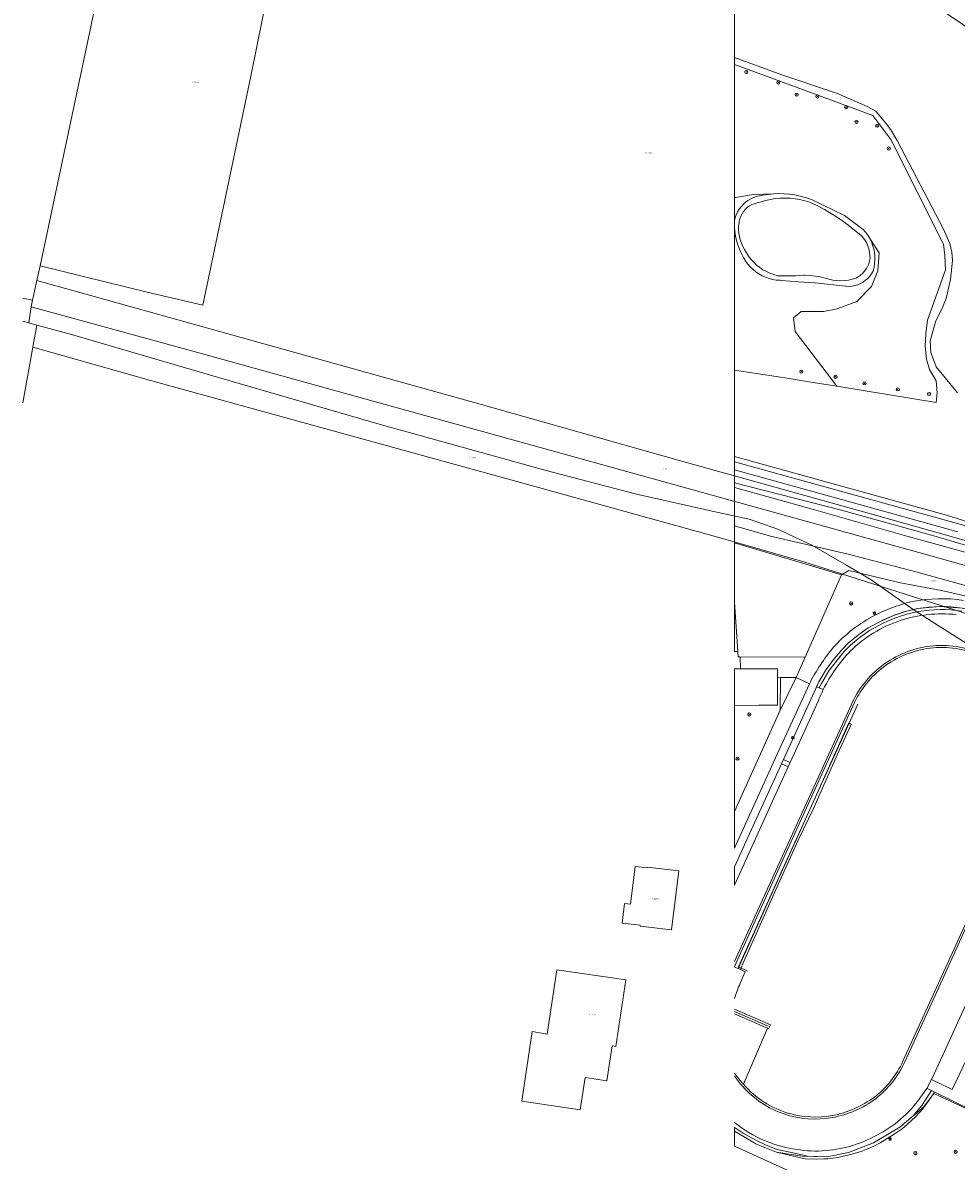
# Model space of a CAD drawing. Header units: metres. Extents: x 207466 to 209466, y 475780 to 477780.
# Tile 40 of 189: x 207466 to 207701, y 476787 to 477073. Entities that reach past the tile are written whole.
import ezdxf
from ezdxf.enums import TextEntityAlignment as Align

# ---------------------------------------------------------------- set-up
doc = ezdxf.new("R2010")
doc.units = ezdxf.units.M
doc.linetypes.add('IE-TERREINAFSCHEIDING-KUNSTMATIG', pattern=[0])
doc.layers.get('0').update_dxf_attribs({"color": 253, "linetype": 'CONTINUOUS'})
for name, color, linetype, lineweight, true_color in [('B-OG-WA-SLOOT_WATER-A', 7, 'CONTINUOUS', 0, 0x478c9a), ('B-RO-GR-BEPLANTING_CULTUUR_BOSPLANTSOEN-GV', 7, 'CONTINUOUS', 0, 0x6d8a47), ('B-RO-GR-BOOM-S', 7, 'CONTINUOUS', 0, 0x6d8a47), ('B-RO-GR-GRAS-GV', 7, 'CONTINUOUS', 0, 0x6d8a47), ('B-RO-GR-GROENVOORZIENING-GV', 7, 'CONTINUOUS', 0, 0x6d8a47), ('B-RO-OG-BEBOUWING-GV', 7, 'CONTINUOUS', 0, 0xa50000), ('B-RO-OG-WATER_SLOOT-GV', 7, 'CONTINUOUS', 0, 0x478c9a)]:
    doc.layers.add(name, color=color, linetype=linetype, lineweight=lineweight, true_color=true_color)
for name, color, linetype, lineweight in [('B-RO-FV-GELEIDING_WILDRASTER-G', 253, 'CONTINUOUS', 0), ('B-RO-IE-TERREINAFSCHEIDING_KUNSTMATIG_HEKWERK-G', 253, 'IE-TERREINAFSCHEIDING-KUNSTMATIG', 0), ('B-RO-KL-ET_LS_OV_LICHTMAST-S', 253, 'CONTINUOUS', 0), ('B-RO-OG-TERREIN_CULTUURSCHEIDING-GV', 253, 'CONTINUOUS', 0), ('B-RO-VH-VERHARDING_ASFALT-GV', 253, 'CONTINUOUS', 0), ('B-RO-VH-VERHARDING_BETON-GV', 253, 'CONTINUOUS', 0), ('B-RO-VH-VERHARDING_BETONSTRAATSTEEN-GV', 253, 'CONTINUOUS', 0), ('B-RO-VH-VERHARDING_GRASBETONSTEEN-GV', 253, 'CONTINUOUS', 0), ('B-RO-VH-VERHARDING_HALFVERHARDING-GV', 253, 'CONTINUOUS', 0), ('B-RO-VH-VERHARDING_TEGEL-GV', 253, 'CONTINUOUS', 0), ('B-WE-KG-GRENS_PERCEEL-GV', 150, 'CONTINUOUS', 18), ('B-WE-KG-GRENS_PERCEEL-S', 150, 'CONTINUOUS', 25)]:
    doc.layers.add(name, color=color, linetype=linetype, lineweight=lineweight)
doc.styles.add('NLCS-ISO', font='NLCS-ISO.ttf')

# ---------------------------------------------------------------- blocks, each defined once
blk = doc.blocks.new('SKL-ET_OV_LICHTMAST-SO1')
at = {"color": 0, "linetype": 'ByBlock', "lineweight": -2}
blk.add_circle((0, 0), 1, dxfattribs=at)
for points in [[(-1.25, 0), (-2, 0)], [(-1.4142, 1.4142), (-0.8839, 0.8839)], [(0, 2), (0, 1.25)], [(0.8839, 0.8839), (1.4142, 1.4142)], [(2, 0), (1.25, 0)], [(-1.4142, -1.4142), (-0.8839, -0.8839)], [(0, -1.25), (0, -2)], [(0.8839, -0.8839), (1.4142, -1.4142)]]:
    blk.add_open_spline(points, degree=1, dxfattribs=at)
blk = doc.blocks.new('SGR-BOOM_01-SO1')
at = {"linetype": 'Continuous'}
h = blk.add_hatch(color=0, dxfattribs=at)
edge = h.paths.add_edge_path()
edge.add_arc((0, 0), 0.25, 0, 360)
at = {"color": 0, "linetype": 'ByBlock', "lineweight": -2}
for radius in [2, 0.25]:
    blk.add_circle((0, 0), radius, dxfattribs=at)
blk = doc.blocks.new('SKG-PERCEELNUMMER-SO')
at = {"style": 'NLCS-ISO', "oblique": 10, "flags": 1}
blk.add_attdef('GEMEENTECODE', text='', height=1.8, dxfattribs=at).set_placement((0, 2.6), align=Align.MIDDLE_CENTER)
at = {"style": 'NLCS-ISO', "oblique": 10}
blk.add_attdef('SECTIE', text='', height=1.8, dxfattribs=at).set_placement((-0.5, 0), align=Align.MIDDLE_RIGHT)
blk.add_attdef('PERCEELNUMMER', text='', height=1.8, dxfattribs=at).set_placement((0.5, 0), align=Align.MIDDLE_LEFT)

msp = doc.modelspace()

# ---------------------------------------------------------------- linework, layer by layer
at = {"layer": 'B-OG-WA-SLOOT_WATER-A', "flags": 128}
for points in [[(207650.09, 477012.61), (207650.81, 477011.93), (207651.59, 477011.32), (207652.41, 477010.76), (207653.28, 477010.27), (207654.18, 477009.86), (207655.11, 477009.52), (207656.07, 477009.25), (207656.6, 477009.23), (207658.64, 477009.2), (207660.68, 477009.24), (207662.72, 477009.35), (207662.98, 477009.35), (207664.27, 477009.29), (207665.55, 477009.15), (207666.82, 477008.94), (207668.07, 477008.64), (207669.3, 477008.27), (207669.94, 477008.15), (207670.93, 477008.03), (207671.92, 477007.99), (207672.92, 477008.03), (207673.9, 477008.16), (207674.88, 477008.35), (207675.83, 477008.63), (207676.33, 477008.92), (207676.92, 477009.34), (207677.46, 477009.82), (207677.94, 477010.36), (207678.36, 477010.95), (207678.71, 477011.59), (207678.99, 477012.25), (207679.2, 477012.95), (207679.33, 477013.66), (207679.33, 477013.66), (207679.32, 477014.43), (207679.23, 477015.2), (207679.07, 477015.96), (207678.82, 477016.69), (207678.51, 477017.39), (207678.12, 477018.06), (207677.66, 477018.68), (207677.15, 477019.26), (207676.57, 477019.78), (207675.95, 477020.23), (207675.75, 477020.41), (207674.27, 477021.63), (207672.74, 477022.79), (207671.17, 477023.88), (207669.55, 477024.91), (207667.89, 477025.88), (207666.19, 477026.77), (207664.46, 477027.59), (207664.11, 477027.71), (207662.92, 477028.08), (207661.71, 477028.37), (207660.48, 477028.58), (207659.24, 477028.71), (207658, 477028.76), (207656.75, 477028.73), (207655.51, 477028.62), (207654.28, 477028.43), (207653.07, 477028.16), (207649.92, 477027.26), (207649.6, 477027.11), (207649.01, 477026.77), (207648.46, 477026.37), (207647.96, 477025.9), (207647.53, 477025.38), (207647.15, 477024.81), (207646.85, 477024.2), (207646.62, 477023.56), (207646.46, 477022.89), (207646.4, 477022.56), (207646.3, 477021.69), (207646.28, 477020.82), (207646.34, 477019.95), (207646.48, 477019.08), (207646.7, 477018.23), (207646.99, 477017.41), (207647.36, 477016.62), (207647.8, 477015.86), (207647.8, 477015.84), (207648.27, 477014.97), (207648.82, 477014.14), (207649.42, 477013.35), (207650.09, 477012.61)], [(207645.29, 476956), (207645.29, 476946.34), (207654.35, 476943.8), (207673.81, 476939.27), (207691.22, 476934.69), (207712.04, 476928.95)], [(207714.19, 476936.71), (207688.55, 476943.79), (207664.54, 476950.67), (207645.29, 476956)]]:
    msp.add_lwpolyline(points, dxfattribs=at)
at = {"layer": 'B-RO-FV-GELEIDING_WILDRASTER-G', "flags": 128}
msp.add_lwpolyline([(207645.29, 476985.5), (207648.54, 476985.03), (207658.52, 476983.47), (207665, 476982.36), (207671, 476981.44), (207695.96, 476977.36), (207696.17, 476979.92), (207695.92, 476982.78), (207694.25, 476985.67), (207693.51, 476988.25), (207693.16, 476991.5), (207693.34, 476994.6), (207693.8, 476998.06), (207698.27, 477010.68), (207698.1, 477014.29), (207697.76, 477017.15), (207684.59, 477043.51), (207680.04, 477049.52), (207659.43, 477057.13), (207645.29, 477062.33)], dxfattribs=at)
at = {"layer": 'B-RO-GR-BEPLANTING_CULTUUR_BOSPLANTSOEN-GV', "flags": 128}
msp.add_lwpolyline([(207645.29, 476927.22), (207645.29, 476914.8), (207646.11, 476914.83), (207645.29, 476927.22)], dxfattribs=at)
at = {"layer": 'B-RO-GR-GRAS-GV', "flags": 128}
for points in [[(207645.29, 477092.37), (207645.29, 477064.07), (207657.14, 477059.71), (207670.88, 477055.15), (207678.63, 477051.8), (207680.77, 477050.59), (207683.18, 477047.69), (207684.54, 477045.89), (207686.13, 477043.26), (207697.79, 477020.98), (207699.38, 477017.32), (207699.92, 477015.18), (207700.03, 477013.1), (207699.54, 477008.29), (207698.44, 477003.53), (207697.3, 477000.68), (207695.84, 476997.86), (207694.45, 476992.91), (207694.61, 476989.9), (207695.98, 476986.34), (207701.31, 476979.8)], [(207701.31, 476979.8), (207695.98, 476986.34), (207694.61, 476989.9), (207694.45, 476992.91), (207695.84, 476997.86), (207697.3, 477000.68), (207698.44, 477003.53), (207699.54, 477008.29), (207700.03, 477013.1), (207699.92, 477015.18), (207699.38, 477017.32), (207697.79, 477020.98), (207686.13, 477043.26), (207684.54, 477045.89), (207683.18, 477047.69), (207680.77, 477050.59), (207678.63, 477051.8), (207670.88, 477055.15), (207657.14, 477059.71), (207645.29, 477064.07), (207645.29, 477064.07), (207645.29, 476963.79)], [(207645.29, 477062.33), (207645.29, 477028.91), (207645.49, 477028.89), (207650.06, 477029.68), (207655.05, 477029.82), (207656.4, 477029.87), (207657.76, 477029.84), (207659.1, 477029.73), (207660.44, 477029.54), (207661.77, 477029.27), (207663.08, 477028.92), (207664.36, 477028.49), (207664.64, 477028.39), (207672.94, 477024.41), (207677.62, 477020.88), (207678.23, 477020.17), (207678.77, 477019.41), (207679.25, 477018.61), (207681.61, 477015), (207681.32, 477010.46), (207679.67, 477006.49), (207676, 477002.79), (207671.09, 477000.93), (207667.62, 477000.28), (207662.01, 477000.28), (207660.11, 476998.65), (207660.48, 476995.19), (207671, 476981.44), (207695.96, 476977.36), (207696.17, 476979.92), (207695.92, 476982.78), (207694.25, 476985.67), (207693.51, 476988.25), (207693.16, 476991.5), (207693.34, 476994.6), (207693.8, 476998.06), (207698.27, 477010.68), (207698.1, 477014.29), (207697.76, 477017.15), (207684.59, 477043.51), (207680.04, 477049.52), (207659.43, 477057.13), (207645.29, 477062.33)], [(207645.29, 477062.33), (207645.29, 476985.5), (207648.54, 476985.03), (207658.52, 476983.47), (207665, 476982.36), (207671, 476981.44), (207695.96, 476977.36), (207696.17, 476979.92), (207695.92, 476982.78), (207694.25, 476985.67), (207693.51, 476988.25), (207693.16, 476991.5), (207693.34, 476994.6), (207693.8, 476998.06), (207698.27, 477010.68), (207698.1, 477014.29), (207697.76, 477017.15), (207684.59, 477043.51), (207680.04, 477049.52), (207659.43, 477057.13), (207645.29, 477062.33)], [(207645.29, 477028.91), (207645.29, 477023.12), (207645.46, 477023.83), (207645.71, 477024.57), (207646.04, 477025.28), (207646.44, 477025.96), (207646.9, 477026.59), (207647.43, 477027.17), (207648.02, 477027.7), (207648.65, 477028.16), (207649.33, 477028.56), (207650.04, 477028.88), (207650.79, 477029.13), (207651.05, 477029.2), (207652.37, 477029.49), (207653.71, 477029.69), (207655.05, 477029.82), (207650.06, 477029.68), (207645.49, 477028.89), (207645.29, 477028.91)], [(207645.29, 476985.5), (207648.54, 476985.03), (207658.52, 476983.47), (207665, 476982.36), (207671, 476981.44), (207660.48, 476995.19), (207660.11, 476998.65), (207662.01, 477000.28), (207667.62, 477000.28), (207671.09, 477000.93), (207676, 477002.79), (207679.67, 477006.49), (207681.32, 477010.46), (207681.61, 477015), (207679.25, 477018.61), (207679.66, 477017.77), (207679.99, 477016.9), (207680.25, 477016.01), (207680.43, 477015.09), (207680.53, 477014.17), (207680.55, 477013.23), (207680.49, 477012.3), (207680.36, 477011.38), (207680.14, 477010.47), (207680.11, 477010.39), (207679.74, 477009.74), (207679.29, 477009.13), (207678.78, 477008.58), (207678.22, 477008.09), (207677.61, 477007.65), (207676.95, 477007.29), (207676.26, 477006.99), (207675.54, 477006.77), (207674.8, 477006.63), (207674.05, 477006.57), (207673.3, 477006.59), (207673.2, 477006.6), (207665.53, 477007.45), (207661.28, 477007.72), (207657.04, 477008.05), (207656.69, 477008.08), (207655.77, 477008.15), (207654.85, 477008.31), (207653.95, 477008.54), (207653.08, 477008.84), (207652.23, 477009.22), (207651.42, 477009.68), (207650.65, 477010.2), (207649.93, 477010.78), (207649.26, 477011.43), (207648.65, 477012.13), (207648.15, 477012.82), (207647.53, 477013.8), (207646.98, 477014.82), (207646.51, 477015.88), (207646.11, 477016.97), (207645.78, 477018.08), (207645.53, 477019.22), (207645.36, 477020.36), (207645.29, 477021.31), (207645.29, 477021.31), (207645.29, 476985.5)], [(207645.29, 476963.79), (207648.28, 476962.95), (207672.52, 476956.29), (207698.59, 476949.09), (207717.59, 476943.11)], [(207645.29, 476963.79), (207645.29, 476962.43), (207674.32, 476954.43), (207701.93, 476946.79), (207710.66, 476944.34), (207714.77, 476942.98), (207720.94, 476940.58), (207727.43, 476937.91), (207733.97, 476935.73), (207734.57, 476935.62), (207734.95, 476936.25), (207729.38, 476938.45), (207728.36, 476938.85), (207717.59, 476943.11), (207698.59, 476949.09), (207672.52, 476956.29), (207648.28, 476962.95), (207645.29, 476963.79)], [(207645.29, 476960.41), (207645.29, 476957.2), (207671.8, 476950.37), (207695.33, 476943.84), (207715.85, 476937.85)], [(207701.42, 476944.87), (207673.67, 476952.56), (207645.29, 476960.41)], [(207674.03, 476935.16), (207672.14, 476934.02), (207663.04, 476913.39), (207660.76, 476908.23), (207664.11, 476906.66), (207664.41, 476907.33)], [(207740.6, 476906.72), (207749.68, 476904.02), (207749.88, 476904.89), (207746.63, 476909.78), (207735.27, 476916.57), (207719.25, 476923.19), (207710.3, 476926.62), (207705.74, 476928.21), (207697.28, 476930.12), (207686.95, 476932.04), (207674.03, 476935.16)]]:
    msp.add_lwpolyline(points, dxfattribs=at)
at = {"layer": 'B-RO-GR-GRAS-GV'}
for centre, radius, start, end in [((207697.76, 476891.21), 36.94, 102.1708, 116.1794), ((207697.31, 476891.2), 36.86, 81.4054, 101.4762), ((207697.51, 476891.23), 36.81, 115.8434, 137.0963), ((207706.33, 476885.23), 47.38, 139.042, 152.2055)]:
    msp.add_arc(centre, radius, start, end, dxfattribs=at)
at = {"layer": 'B-RO-GR-GROENVOORZIENING-GV', "flags": 128}
for points in [[(207682.29, 476922.54), (207678.86, 476920.71), (207676.4, 476919.01), (207673.95, 476916.93), (207672.21, 476915.22), (207669.86, 476912.47), (207668.34, 476910.28), (207666.46, 476907.17), (207665.86, 476905.91), (207666.56, 476905.64), (207667.1, 476906.78), (207668.98, 476909.9), (207672.78, 476914.73), (207674.43, 476916.35), (207676.89, 476918.43), (207679.22, 476920.05), (207682.64, 476921.88)], [(207674.58, 476896.46), (207673.99, 476896.82), (207664.32, 476875.23), (207654.94, 476854.75), (207646.15, 476835.1), (207646.74, 476834.84), (207647.54, 476836.73), (207653.17, 476849.26), (207656.23, 476856.2), (207661.25, 476867.33), (207665.09, 476875.35), (207671.18, 476888.97), (207674.58, 476896.46)], [(207645.29, 476823.71), (207653.55, 476820.1), (207653.8, 476819.99), (207654.28, 476820.92), (207645.29, 476824.86)], [(207645.29, 476795.16), (207645.29, 476794.19), (207650.8, 476790.98), (207655.8, 476788.99), (207661.86, 476787.51), (207663.14, 476787.3), (207665.75, 476787.2), (207667.73, 476787.26), (207668.73, 476787.29), (207671.26, 476787.65), (207674.12, 476788.25), (207677.1, 476789.12), (207678.81, 476789.82), (207680.15, 476790.36), (207681.88, 476791.34), (207685.39, 476793.49), (207687.12, 476794.61), (207687.92, 476795.22), (207690.72, 476797.83), (207692.55, 476799.74), (207695.33, 476803.73), (207695.48, 476804.08), (207694.77, 476804.43), (207692.34, 476800.65), (207690.21, 476798.1), (207686.86, 476795.23), (207680.24, 476791.26), (207673.9, 476788.85), (207668.58, 476787.77), (207663.62, 476787.92), (207662.29, 476788.27), (207657.97, 476789.23), (207655.99, 476789.66), (207653.21, 476790.73), (207650.63, 476791.98), (207647.41, 476793.75), (207645.4, 476795.06), (207645.29, 476795.16)]]:
    msp.add_lwpolyline(points, dxfattribs=at)
at = {"layer": 'B-RO-GR-GROENVOORZIENING-GV'}
for centre, radius, start, end in [((207697.25, 476892.79), 33.3, 100.2233, 116.696), ((207697.24, 476892.82), 32.52, 100.2178, 116.6677), ((207697.28, 476891.73), 34.35, 81.2304, 99.9587), ((207697.28, 476891.74), 33.6, 81.2281, 99.9564)]:
    msp.add_arc(centre, radius, start, end, dxfattribs=at)
at = {"layer": 'B-RO-IE-TERREINAFSCHEIDING_KUNSTMATIG_HEKWERK-G', "flags": 128}
for points in [[(207645.29, 476942.09), (207668.78, 476935.03)], [(207660.76, 476908.23), (207672.14, 476934.02), (207668.78, 476935.03)], [(207657.55, 476887.64), (207665.68, 476905.53), (207666.46, 476907.17), (207668.34, 476910.28), (207669.86, 476912.47), (207672.21, 476915.22), (207673.95, 476916.93), (207676.4, 476919.01), (207678.86, 476920.71), (207682.29, 476922.54), (207685.2, 476923.84), (207688.23, 476924.85), (207691.33, 476925.57), (207696.92, 476926.08), (207702.51, 476925.68), (207705.85, 476924.96), (207709.1, 476923.93), (207712.24, 476922.61), (207715.25, 476921.01), (207717.94, 476919.17), (207721.08, 476916.51), (207723.2, 476914.38), (207725.46, 476912.41), (207727.85, 476910.61), (207730.58, 476908.63), (207739.35, 476904.09), (207746.05, 476901.35), (207754.36, 476898.69), (207765.86, 476895.01), (207779.86, 476890.62), (207785.09, 476888.8), (207790.96, 476886.16), (207794.98, 476884.11), (207801.14, 476880.42), (207804.19, 476878.37)], [(207652.28, 476890.14), (207656.73, 476900.05), (207656.85, 476908.26)], [(207656.85, 476908.26), (207660.76, 476908.23)], [(207648.55, 476834.47), (207646.23, 476835.5), (207657.33, 476859.97), (207676.24, 476901.54)], [(207648.55, 476834.47), (207646.23, 476835.5), (207657.33, 476859.97), (207676.24, 476901.54)], [(207651.39, 476888.16), (207652.28, 476890.14)], [(207645.29, 476874.58), (207651.39, 476888.16)], [(207645.29, 476860.64), (207652.06, 476875.56), (207657.05, 476886.54)], [(207657.05, 476886.54), (207657.55, 476887.64)], [(207645.29, 476824.3), (207653.73, 476820.6)], [(207645.29, 476824.3), (207653.73, 476820.6)], [(207704.84, 476799.53), (207704.76, 476799.35), (207695.33, 476803.73), (207692.77, 476800.29), (207686.86, 476795.23), (207680.24, 476791.26), (207673.9, 476788.85), (207668.58, 476787.77), (207662.24, 476787.96), (207655.8, 476788.99), (207650.8, 476790.98), (207645.29, 476794.19)]]:
    msp.add_lwpolyline(points, dxfattribs=at)
at = {"layer": 'B-RO-OG-BEBOUWING-GV', "flags": 128}
msp.add_lwpolyline([(207645.29, 476910.4), (207645.29, 476901.23), (207651.4, 476901.26), (207656.07, 476901.28), (207656.04, 476908.19), (207656.03, 476910.45), (207646.74, 476910.41), (207645.29, 476910.4)], dxfattribs=at)
at = {"layer": 'B-RO-OG-TERREIN_CULTUURSCHEIDING-GV', "flags": 128}
for points in [[(207682.64, 476921.88), (207679.22, 476920.05), (207676.89, 476918.43), (207674.43, 476916.35), (207672.78, 476914.73), (207668.98, 476909.9), (207667.1, 476906.78), (207666.56, 476905.64)], [(207663.04, 476913.39), (207646.68, 476913.42), (207646.74, 476910.41), (207656.03, 476910.45), (207656.04, 476908.19), (207660.55, 476908.33), (207660.76, 476908.23), (207663.04, 476913.39)], [(207645.29, 476901.23), (207645.29, 476874.58), (207656.73, 476900.05), (207660.76, 476908.23), (207660.55, 476908.33), (207656.04, 476908.19), (207656.07, 476901.28), (207651.4, 476901.26), (207645.29, 476901.23)], [(207667.59, 476905.23), (207666.56, 476905.64), (207665.86, 476905.91), (207665.68, 476905.53), (207657.55, 476887.64), (207659.23, 476886.87), (207666.36, 476902.46)], [(207666.56, 476905.64), (207667.59, 476905.23)], [(207675.44, 476902.01), (207656.53, 476860.44), (207645.29, 476835.65)], [(207645.29, 476835.48), (207646.15, 476835.1), (207654.94, 476854.75), (207664.32, 476875.23), (207673.99, 476896.82), (207674.58, 476896.46), (207671.18, 476888.97), (207665.09, 476875.35), (207661.25, 476867.33), (207656.23, 476856.2), (207653.17, 476849.26), (207647.54, 476836.73), (207646.74, 476834.84), (207647.98, 476834.29), (207646.7, 476831.4)], [(207645.29, 476860.64), (207645.29, 476856.06), (207656.84, 476881.62), (207658.73, 476885.78), (207657.05, 476886.54), (207652.06, 476875.56), (207645.29, 476860.64)], [(207687.61, 476811.83), (207696.98, 476832.38), (207707, 476854.41), (207719.95, 476882.93)], [(207711.95, 476841.44), (207708.32, 476836.75), (207706.79, 476833.65), (207704, 476827.29), (207697.61, 476813.31), (207694.77, 476807.21), (207700.02, 476804.67), (207707.2, 476819.78), (207710.49, 476818.23), (207703.33, 476803.13), (207705.98, 476801.83), (207706.57, 476803.05), (207704.79, 476803.94), (207726.63, 476850.66), (207729.04, 476849.29)], [(207645.29, 476824.86), (207654.28, 476820.92), (207653.8, 476819.99), (207653.55, 476820.1), (207647.49, 476806.02)], [(207645.29, 476795.16), (207645.4, 476795.06), (207647.41, 476793.75), (207650.63, 476791.98), (207653.21, 476790.73), (207655.99, 476789.66), (207657.97, 476789.23), (207662.29, 476788.27), (207663.62, 476787.92), (207668.58, 476787.77), (207673.9, 476788.85), (207680.24, 476791.26), (207686.86, 476795.23), (207690.21, 476798.1), (207692.34, 476800.65), (207694.77, 476804.43), (207693.62, 476804.98), (207691.89, 476802.53)], [(207704.84, 476799.53), (207695.48, 476804.08), (207695.33, 476803.73), (207692.55, 476799.74), (207690.72, 476797.83), (207687.92, 476795.22), (207687.12, 476794.61), (207685.39, 476793.49), (207681.88, 476791.34), (207680.15, 476790.36), (207678.81, 476789.82), (207677.1, 476789.12), (207674.12, 476788.25), (207671.26, 476787.65), (207668.73, 476787.29), (207667.73, 476787.26), (207665.75, 476787.2), (207663.14, 476787.3), (207661.86, 476787.51), (207655.8, 476788.99), (207650.8, 476790.98), (207645.29, 476794.19)], [(207645.29, 476794.19), (207645.29, 476790.47), (207683.37, 476773.12), (207682.3, 476770.79), (207699.57, 476769.8), (207705.88, 476769.43)]]:
    msp.add_lwpolyline(points, dxfattribs=at)
at = {"layer": 'B-RO-OG-TERREIN_CULTUURSCHEIDING-GV'}
for centre, radius, start, end in [((207697.24, 476892.82), 32.52, 100.2178, 116.6677), ((207697.47, 476889.97), 34.28, 84.0919, 107.9096), ((207697.28, 476891.74), 33.6, 81.2281, 99.9564), ((207697.85, 476890.65), 33.76, 108.8731, 133.9823), ((207702.08, 476888.24), 38.45, 136.0302, 153.7792), ((207697.38, 476891.55), 24.26, 96.9965, 127.2549), ((207697.35, 476891.5), 24.31, 65.9687, 96.9025), ((207697.31, 476891.49), 24.26, 127.0266, 154.3073), ((207701.96, 476888.31), 38.31, 153.7862, 158.3234), ((207667.63, 476821.48), 23.17, 154.6419, 164.6688), ((207665.4, 476822.07), 24.46, 307.9528, 335.2561), ((207665.41, 476821.48), 23.67, 220.8031, 254.1413), ((207664.77, 476824.16), 26.5, 280.8958, 306.2541), ((207667.62, 476819.87), 29.83, 296.7059, 324.4384), ((207665.64, 476822.25), 24.47, 254.1062, 279.7361), ((207665.29, 476821.32), 31.97, 231.2702, 247.001), ((207665.98, 476823.32), 34.08, 247.2525, 272.2711), ((207665.53, 476821.19), 31.97, 273.226, 298.9916)]:
    msp.add_arc(centre, radius, start, end, dxfattribs=at)
at = {"layer": 'B-RO-OG-WATER_SLOOT-GV', "flags": 128}
for points in [[(207645.29, 477023.12), (207645.29, 477021.31), (207645.36, 477020.36), (207645.53, 477019.22), (207645.78, 477018.08), (207646.11, 477016.97), (207646.51, 477015.88), (207646.98, 477014.82), (207647.53, 477013.8), (207648.15, 477012.82), (207648.65, 477012.13), (207649.26, 477011.43), (207649.93, 477010.78), (207650.65, 477010.2), (207651.42, 477009.68), (207652.23, 477009.22), (207653.08, 477008.84), (207653.95, 477008.54), (207654.85, 477008.31), (207655.77, 477008.15), (207656.69, 477008.08), (207657.04, 477008.05), (207661.28, 477007.72), (207665.53, 477007.45), (207673.2, 477006.6), (207673.3, 477006.59), (207674.05, 477006.57), (207674.8, 477006.63), (207675.54, 477006.77), (207676.26, 477006.99), (207676.95, 477007.29), (207677.61, 477007.65), (207678.22, 477008.09), (207678.78, 477008.58), (207679.29, 477009.13), (207679.74, 477009.74), (207680.11, 477010.39), (207680.14, 477010.47), (207680.36, 477011.38), (207680.49, 477012.3), (207680.55, 477013.23), (207680.53, 477014.17), (207680.43, 477015.09), (207680.25, 477016.01), (207679.99, 477016.9), (207679.66, 477017.77), (207679.25, 477018.61), (207678.77, 477019.41), (207678.23, 477020.17), (207677.62, 477020.88), (207672.94, 477024.41), (207664.64, 477028.39), (207664.36, 477028.49), (207663.08, 477028.92), (207661.77, 477029.27), (207660.44, 477029.54), (207659.1, 477029.73), (207657.76, 477029.84), (207656.4, 477029.87), (207655.05, 477029.82), (207653.71, 477029.69), (207652.37, 477029.49), (207651.05, 477029.2), (207650.79, 477029.13), (207650.04, 477028.88), (207649.33, 477028.56), (207648.65, 477028.16), (207648.02, 477027.7), (207647.43, 477027.17), (207646.9, 477026.59), (207646.44, 477025.96), (207646.04, 477025.28), (207645.71, 477024.57), (207645.46, 477023.83), (207645.29, 477023.12)], [(207650.09, 477012.61), (207649.42, 477013.35), (207648.82, 477014.14), (207648.27, 477014.97), (207647.8, 477015.84), (207647.8, 477015.86), (207647.36, 477016.62), (207646.99, 477017.41), (207646.7, 477018.23), (207646.48, 477019.08), (207646.34, 477019.95), (207646.28, 477020.82), (207646.3, 477021.69), (207646.4, 477022.56), (207646.46, 477022.89), (207646.62, 477023.56), (207646.85, 477024.2), (207647.15, 477024.81), (207647.53, 477025.38), (207647.96, 477025.9), (207648.46, 477026.37), (207649.01, 477026.77), (207649.6, 477027.11), (207649.92, 477027.26), (207653.07, 477028.16), (207654.28, 477028.43), (207655.51, 477028.62), (207656.75, 477028.73), (207658, 477028.76), (207659.24, 477028.71), (207660.48, 477028.58), (207661.71, 477028.37), (207662.92, 477028.08), (207664.11, 477027.71), (207664.46, 477027.59), (207666.19, 477026.77), (207667.89, 477025.88), (207669.55, 477024.91), (207671.17, 477023.88), (207672.74, 477022.79), (207674.27, 477021.63), (207675.75, 477020.41), (207675.95, 477020.23), (207676.57, 477019.78), (207677.15, 477019.26), (207677.66, 477018.68), (207678.12, 477018.06), (207678.51, 477017.39), (207678.82, 477016.69), (207679.07, 477015.96), (207679.23, 477015.2), (207679.32, 477014.43), (207679.33, 477013.66), (207679.33, 477013.66), (207679.2, 477012.95), (207678.99, 477012.25), (207678.71, 477011.59), (207678.36, 477010.95), (207677.94, 477010.36), (207677.46, 477009.82), (207676.92, 477009.34), (207676.33, 477008.92), (207675.83, 477008.63), (207674.88, 477008.35), (207673.9, 477008.16), (207672.92, 477008.03), (207671.92, 477007.99), (207670.93, 477008.03), (207669.94, 477008.15), (207669.3, 477008.27), (207668.07, 477008.64), (207666.82, 477008.94), (207665.55, 477009.15), (207664.27, 477009.29), (207662.98, 477009.35), (207662.72, 477009.35), (207660.68, 477009.24), (207658.64, 477009.2), (207656.6, 477009.23), (207656.07, 477009.25), (207655.11, 477009.52), (207654.18, 477009.86), (207653.28, 477010.27), (207652.41, 477010.76), (207651.59, 477011.32), (207650.81, 477011.93), (207650.09, 477012.61)], [(207645.29, 476957.2), (207645.29, 476956), (207664.54, 476950.67), (207688.55, 476943.79), (207714.19, 476936.71), (207727.7, 476932.62), (207728.9, 476932.22), (207729.54, 476931.96), (207731.04, 476931.52), (207731.36, 476931.41), (207739.13, 476928.39), (207743.5, 476927.04), (207747.84, 476925.62), (207749.82, 476924.93), (207749.91, 476925.93), (207742.26, 476928.85), (207732.45, 476932.06), (207728.47, 476933.52), (207715.85, 476937.85), (207695.33, 476943.84), (207671.8, 476950.37), (207645.29, 476957.2)], [(207645.29, 476946.34), (207645.29, 476942.09), (207672.14, 476934.02), (207674.03, 476935.16), (207686.95, 476932.04), (207697.28, 476930.12), (207705.74, 476928.21)], [(207712.04, 476928.95), (207691.22, 476934.69), (207673.81, 476939.27), (207654.35, 476943.8), (207645.29, 476946.34)]]:
    msp.add_lwpolyline(points, dxfattribs=at)
at = {"layer": 'B-RO-VH-VERHARDING_ASFALT-GV', "flags": 128}
for points in [[(207666.36, 476902.46), (207659.23, 476886.87), (207658.73, 476885.78), (207656.84, 476881.62), (207645.29, 476856.06)], [(207645.29, 476835.65), (207656.53, 476860.44), (207675.44, 476902.01)], [(207674.56, 476901.26), (207656.08, 476860.65), (207645.29, 476836.86)], [(207645.29, 476836.86), (207656.08, 476860.65), (207674.56, 476901.26)], [(207688.07, 476811.62), (207697.43, 476832.17), (207707.46, 476854.2), (207720.88, 476883.76)], [(207719.95, 476882.93), (207707, 476854.41), (207696.98, 476832.38), (207687.61, 476811.83)], [(207707.46, 476854.2), (207697.43, 476832.17), (207688.07, 476811.62)], [(207691.89, 476802.53), (207693.62, 476804.98), (207694.77, 476807.21), (207697.61, 476813.31), (207704, 476827.29), (207706.79, 476833.65), (207708.32, 476836.75), (207711.95, 476841.44)]]:
    msp.add_lwpolyline(points, dxfattribs=at)
at = {"layer": 'B-RO-VH-VERHARDING_ASFALT-GV'}
for centre, radius, start, end in [((207697.47, 476889.97), 34.28, 84.0919, 107.9096), ((207697.85, 476890.65), 33.76, 108.8731, 133.9823), ((207702.08, 476888.24), 38.45, 136.0302, 153.7792), ((207697.38, 476891.57), 24.74, 96.9795, 127.2605), ((207697.38, 476891.57), 24.74, 96.9795, 127.2605), ((207697.38, 476891.55), 24.26, 96.9965, 127.2549), ((207697.36, 476891.52), 24.78, 65.9434, 96.9223), ((207697.36, 476891.52), 24.78, 65.9434, 96.9223), ((207697.35, 476891.5), 24.31, 65.9687, 96.9025), ((207697.31, 476891.49), 24.77, 127.0371, 156.7549), ((207697.31, 476891.49), 24.77, 127.0371, 156.7549), ((207697.31, 476891.49), 24.26, 127.0266, 154.3073), ((207701.96, 476888.31), 38.31, 153.7862, 158.3234), ((207665.4, 476822.07), 24.46, 307.9528, 335.2561), ((207665.42, 476822.06), 24.94, 307.924, 335.2725), ((207665.42, 476822.06), 24.94, 307.924, 335.2725), ((207664.66, 476821.78), 23.3, 213.7866, 222.5581), ((207665.77, 476822.09), 24.84, 214.4687, 222.0049), ((207665.77, 476822.09), 24.84, 214.4687, 222.0049), ((207665.41, 476821.48), 24.16, 221.5051, 251.4482), ((207665.41, 476821.48), 24.16, 221.5051, 251.4482), ((207665.41, 476821.48), 23.67, 220.8031, 254.1413), ((207664.77, 476824.16), 26.5, 280.8958, 306.2541), ((207664.76, 476824.18), 27.03, 280.8999, 306.2582), ((207664.76, 476824.18), 27.03, 280.8999, 306.2582), ((207667.62, 476819.87), 29.83, 296.7059, 324.4384), ((207665.64, 476822.27), 24.99, 251.5087, 279.7379), ((207665.64, 476822.27), 24.99, 251.5087, 279.7379), ((207665.64, 476822.25), 24.47, 254.1062, 279.7361), ((207665.29, 476821.32), 31.97, 231.2702, 247.001), ((207665.98, 476823.32), 34.08, 247.2525, 272.2711), ((207665.53, 476821.19), 31.97, 273.226, 298.9916)]:
    msp.add_arc(centre, radius, start, end, dxfattribs=at)
at = {"layer": 'B-RO-VH-VERHARDING_BETON-GV', "flags": 128}
for points in [[(207645.29, 476962.43), (207645.29, 476960.41), (207673.67, 476952.56), (207701.42, 476944.87)], [(207701.93, 476946.79), (207674.32, 476954.43), (207645.29, 476962.43)], [(207645.29, 476942.09), (207645.29, 476927.22), (207646.11, 476914.83), (207646.2, 476913.42), (207646.68, 476913.42), (207663.04, 476913.39), (207672.14, 476934.02), (207645.29, 476942.09)], [(207665.68, 476905.53), (207665.86, 476905.91), (207666.46, 476907.17), (207668.34, 476910.28), (207669.86, 476912.47), (207672.21, 476915.22), (207673.95, 476916.93), (207676.4, 476919.01), (207678.86, 476920.71), (207682.29, 476922.54)], [(207664.41, 476907.33), (207664.11, 476906.66), (207655.6, 476888.04), (207645.29, 476865.38)], [(207645.29, 476860.64), (207652.06, 476875.56), (207657.05, 476886.54), (207657.55, 476887.64), (207665.68, 476905.53)]]:
    msp.add_lwpolyline(points, dxfattribs=at)
at = {"layer": 'B-RO-VH-VERHARDING_BETON-GV'}
for centre, radius, start, end in [((207697.76, 476891.21), 36.94, 102.1708, 116.1794), ((207697.31, 476891.2), 36.86, 81.4054, 101.4762), ((207697.51, 476891.23), 36.81, 115.8434, 137.0963), ((207697.25, 476892.79), 33.3, 100.2233, 116.696), ((207697.28, 476891.73), 34.35, 81.2304, 99.9587), ((207706.33, 476885.23), 47.38, 139.042, 152.2055)]:
    msp.add_arc(centre, radius, start, end, dxfattribs=at)
at = {"layer": 'B-RO-VH-VERHARDING_BETONSTRAATSTEEN-GV', "flags": 128}
for points in [[(207646.7, 476831.4), (207647.98, 476834.29), (207646.74, 476834.84), (207646.15, 476835.1), (207645.29, 476835.48)], [(207647.49, 476806.02), (207653.55, 476820.1), (207645.29, 476823.71)], [(207681.67, 476769.44), (207682.3, 476770.79), (207683.37, 476773.12), (207645.29, 476790.47)]]:
    msp.add_lwpolyline(points, dxfattribs=at)
at = {"layer": 'B-RO-VH-VERHARDING_BETONSTRAATSTEEN-GV'}
for centre, radius, start, end in [((207667.63, 476821.48), 23.17, 154.6419, 164.6688), ((207664.66, 476821.78), 23.3, 213.7866, 222.5581)]:
    msp.add_arc(centre, radius, start, end, dxfattribs=at)
at = {"layer": 'B-RO-VH-VERHARDING_GRASBETONSTEEN-GV', "flags": 128}
msp.add_lwpolyline([(207645.29, 476874.58), (207645.29, 476865.38), (207655.6, 476888.04), (207664.11, 476906.66), (207660.76, 476908.23), (207656.73, 476900.05), (207645.29, 476874.58)], dxfattribs=at)
at = {"layer": 'B-RO-VH-VERHARDING_HALFVERHARDING-GV', "flags": 128}
msp.add_lwpolyline([(207694.77, 476807.21), (207693.62, 476804.98), (207694.77, 476804.43), (207695.48, 476804.08), (207704.84, 476799.53), (207705.52, 476799.2), (207706.44, 476801.6), (207705.98, 476801.83), (207703.33, 476803.13), (207710.49, 476818.23), (207707.2, 476819.78), (207700.02, 476804.67), (207694.77, 476807.21)], dxfattribs=at)
at = {"layer": 'B-RO-VH-VERHARDING_TEGEL-GV', "flags": 128}
for points in [[(207645.29, 476910.4), (207646.74, 476910.41), (207646.68, 476913.42), (207646.2, 476913.42), (207646.11, 476914.83), (207645.29, 476914.8)], [(207657.55, 476887.64), (207657.05, 476886.54), (207658.73, 476885.78), (207659.23, 476886.87), (207657.55, 476887.64)]]:
    msp.add_lwpolyline(points, dxfattribs=at)
at = {"layer": 'B-WE-KG-GRENS_PERCEEL-GV'}
for points in [[(207466.35, 477003.63), (207468.82, 477003.09), (207469.91, 477008.05), (207470.7, 477011.75), (207483.18, 477070.66), (207495.54, 477129.72), (207500.98, 477156.01), (207504.57, 477172.83), (207508.59, 477191.5), (207511.76, 477206.21), (207514.33, 477218.09), (207516.31, 477227.29), (207518.23, 477236.24), (207521.38, 477251.17), (207528.76, 477285.89), (207532.74, 477304.3), (207534.5, 477312.42), (207536.54, 477321.86), (207515.79, 477330.52)], [(207531.01, 477095.48), (207523.64, 477059.36), (207511.64, 477001.83), (207497.64, 477005.12), (207470.7, 477011.75), (207469.91, 477008.05), (207581.31, 476976.92), (207631.68, 476962.7), (207681.3, 476948.92), (207724.37, 476936.72), (207730.91, 476947.27), (207733.65, 476959.27), (207734.79, 476970.95), (207737.24, 476999.13), (207737.33, 477000.19), (207737.55, 477002.91), (207739.74, 477029.43), (207741.11, 477046.44), (207674.03, 477091.82)], [(207466.35, 476997.82), (207467.9, 476997.39), (207468.46, 477001.4), (207468.82, 477003.09), (207466.35, 477003.63)], [(207731.89, 476928.36), (207694.63, 476938.85), (207510.02, 476990.03), (207468.46, 477001.4), (207467.9, 476997.39), (207469.91, 476996.82), (207478.57, 476994.43), (207515.56, 476983.68), (207555.95, 476971.97), (207597.91, 476960.31), (207620.26, 476954.42), (207641.17, 476949.72), (207648.99, 476948.03), (207656.16, 476945.51), (207664.69, 476941.49), (207673.4, 476936.52), (207678.36, 476933.55), (207679.6, 476932.81), (207681.87, 476931.2), (207684.45, 476930.37), (207713.22, 476921.21)], [(207468.84, 476991.24), (207468.94, 476991.78), (207469.91, 476996.82), (207467.9, 476997.39), (207466.35, 476997.82)], [(207466.35, 476977.31), (207468.84, 476991.24)], [(207708.31, 476913.83), (207694.86, 476922.33), (207690.15, 476925.33), (207681.87, 476931.2), (207675.88, 476933.11), (207662.65, 476937.3), (207641.67, 476943.33), (207591.49, 476957.29), (207536.73, 476972.37), (207498.82, 476982.83), (207474.8, 476989.57), (207468.84, 476991.24), (207466.35, 476977.31)], [(207713.22, 476921.21), (207684.45, 476930.37), (207681.87, 476931.2), (207690.15, 476925.33), (207694.86, 476922.33), (207708.31, 476913.83)]]:
    msp.add_lwpolyline(points, dxfattribs=at)
for points in [[(207495.54, 477129.72), (207483.18, 477070.66), (207470.7, 477011.75), (207497.64, 477005.12), (207511.64, 477001.83), (207523.64, 477059.36), (207531.01, 477095.48), (207536.39, 477120.74), (207535.52, 477120.93)], [(207734.4, 476931.78), (207734.42, 476931.81), (207743.16, 476946.1), (207745.06, 476970.55), (207743.6, 476968.09), (207738.74, 476959.9), (207733.99, 476952.24), (207730.91, 476947.27), (207724.37, 476936.72), (207681.3, 476948.92), (207631.68, 476962.7), (207581.31, 476976.92), (207469.91, 477008.05), (207468.82, 477003.09), (207468.46, 477001.4), (207510.02, 476990.03), (207694.63, 476938.85), (207731.89, 476928.36), (207750.61, 476923.21), (207749.45, 476923.81), (207742.24, 476927.54), (207734.11, 476931.29)], [(207678.36, 476933.55), (207673.4, 476936.52), (207664.69, 476941.49), (207656.16, 476945.51), (207648.99, 476948.03), (207641.17, 476949.72), (207620.26, 476954.42), (207597.91, 476960.31), (207555.95, 476971.97), (207515.56, 476983.68), (207478.57, 476994.43), (207469.91, 476996.82), (207468.94, 476991.78), (207468.84, 476991.24), (207474.8, 476989.57), (207498.82, 476982.83), (207536.73, 476972.37), (207591.49, 476957.29), (207641.67, 476943.33), (207662.65, 476937.3), (207675.88, 476933.11), (207681.87, 476931.2), (207679.6, 476932.81)], [(207621.54, 476845.78), (207629.46, 476844.86), (207631.23, 476859.67), (207623.28, 476860.58), (207623.26, 476860.4), (207620.28, 476860.74), (207619.16, 476851.26), (207617.6, 476851.44), (207617.01, 476846.47), (207621.55, 476845.97)], [(207617.01, 476846.47), (207617.6, 476851.44), (207619.16, 476851.26), (207620.28, 476860.74), (207623.26, 476860.4), (207623.28, 476860.58), (207631.23, 476859.67), (207629.46, 476844.86), (207621.54, 476845.78), (207621.55, 476845.97)], [(207606.49, 476799.59), (207607.7, 476807.68), (207613.13, 476806.89), (207614.47, 476815.68), (207615.4, 476815.55), (207617.91, 476832.25), (207600.6, 476834.8), (207598.21, 476818.6), (207594.36, 476819.27), (207591.79, 476801.75), (207594.67, 476801.32)], [(207591.79, 476801.75), (207594.36, 476819.27), (207598.21, 476818.6), (207600.6, 476834.8), (207617.91, 476832.25), (207615.4, 476815.55), (207614.47, 476815.68), (207613.13, 476806.89), (207607.7, 476807.68), (207606.49, 476799.59), (207594.67, 476801.32)]]:
    msp.add_lwpolyline(points, close=True, dxfattribs=at)

# ---------------------------------------------------------------- block references
at = {"layer": 'B-RO-GR-BOOM-S', "xscale": 0.2, "yscale": 0.2, "zscale": 0.2}
for p in [(207648.25, 477060.45), (207656.29, 477057.8), (207660.9, 477054.75), (207666.1, 477054.28), (207673.34, 477051.62), (207675.93, 477047.89), (207681.13, 477046.95), (207684.04, 477041.2), (207662.06, 476985.14), (207670.67, 476983.83), (207677.94, 476982.19), (207686.31, 476980.68), (207694.18, 476979.52), (207674.59, 476926.87), (207648.99, 476898.96), (207646.02, 476887.84), (207690.73, 476788.72), (207700.85, 476789.04)]:
    msp.add_blockref('SGR-BOOM_01-SO1', p, dxfattribs=at)
at = {"layer": 'B-RO-KL-ET_LS_OV_LICHTMAST-S', "xscale": 0.2, "yscale": 0.2, "zscale": 0.2}
for p in [(207680.42, 476924.44), (207659.94, 476893.13), (207684.37, 476792.27)]:
    msp.add_blockref('SKL-ET_OV_LICHTMAST-SO1', p, dxfattribs=at)
at = {"layer": 'B-WE-KG-GRENS_PERCEEL-S', "xscale": 0.2, "yscale": 0.2, "zscale": 0.2}
for p, values in [((207509.33, 477057.86), {'PERCEELNUMMER': '1833', 'SECTIE': 'B'}), ((207623.32, 477040.1), {'PERCEELNUMMER': '2333', 'SECTIE': 'B'}), ((207579.02, 476963.49), {'PERCEELNUMMER': '2827', 'SECTIE': 'F'}), ((207627.63, 476960.66), {'PERCEELNUMMER': '2293', 'SECTIE': 'B'}), ((207694.83, 476932.5), {'PERCEELNUMMER': '2295', 'SECTIE': 'B'}), ((207624.91, 476852.63), {'PERCEELNUMMER': '3274', 'SECTIE': 'F'}), ((207609.02, 476823.58), {'PERCEELNUMMER': '3530', 'SECTIE': 'F'})]:
    msp.add_blockref('SKG-PERCEELNUMMER-SO', p, dxfattribs=at).add_auto_attribs(values)

doc.saveas('drawing.dxf')
